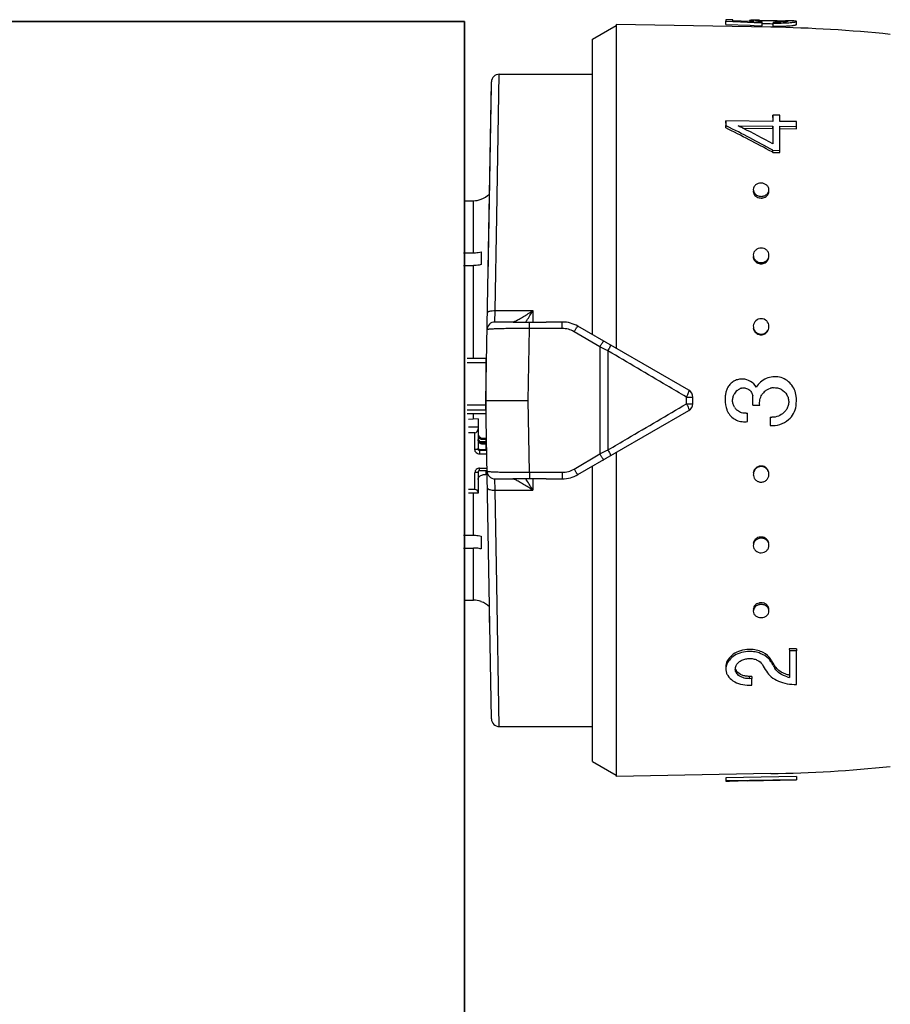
# Model space of a CAD drawing. Header units: millimetres. Extents: x 14365 to 105143, y -126377 to -22383.
# Tile 184 of 191: x 81415 to 81471, y -122819 to -122757. Entities that reach past the tile are written whole.
import ezdxf

# ---------------------------------------------------------------- set-up
doc = ezdxf.new("R2010")
doc.units = ezdxf.units.MM
doc.layers.add('UT_ZAŘÍZENÍ - OT', color=3, linetype='Continuous', lineweight=35)

msp = doc.modelspace()

# ---------------------------------------------------------------- linework, layer by layer
at = {"color": 0, "linetype": 'Continuous'}
for p, q in [((81451.637, -122757.759), (81453.137, -122756.893)), ((81453.137, -122756.819), (81453.137, -122777.464)), ((81463.006, -122756.991), (81453.137, -122756.819)), ((81460.138, -122756.817), (81460.141, -122756.618)), ((81460.138, -122756.817), (81461.687, -122756.871)), ((81460.141, -122756.513), (81460.141, -122756.618)), ((81460.591, -122756.521), (81460.141, -122756.513)), ((81460.141, -122756.618), (81460.59, -122756.634)), ((81460.59, -122756.634), (81460.658, -122756.636)), ((81460.591, -122756.59), (81460.591, -122756.521)), ((81461.651, -122756.623), (81460.591, -122756.59)), ((81460.658, -122756.636), (81461.949, -122756.682)), ((81461.641, -122756.569), (81461.64, -122756.623)), ((81461.954, -122756.633), (81461.651, -122756.623)), ((81461.687, -122756.871), (81461.945, -122756.88)), ((81461.804, -122756.628), (81461.804, -122756.613)), ((81461.945, -122756.88), (81462.462, -122756.899)), ((81461.949, -122756.682), (81462.035, -122756.685)), ((81462.035, -122756.685), (81462.465, -122756.7)), ((81462.241, -122756.628), (81462.242, -122756.564)), ((81462.462, -122756.899), (81462.465, -122756.7)), ((81462.463, -122756.761), (81462.495, -122756.761)), ((81462.465, -122756.7), (81462.465, -122756.648)), ((81463.074, -122756.767), (81463.149, -122756.768)), ((81463.075, -122756.567), (81463.197, -122756.569)), ((81463.148, -122756.928), (81463.151, -122756.73)), ((81463.151, -122756.667), (81463.151, -122756.73)), ((81463.989, -122756.581), (81463.978, -122756.58)), ((81463.988, -122756.64), (81463.989, -122756.594)), ((81464.004, -122756.581), (81463.989, -122756.581)), ((81464.637, -122756.827), (81464.641, -122756.627)), ((81451.637, -122776.597), (81451.637, -122757.759)), ((81445.537, -122769.057), (81445.692, -122759.993)), ((81445.692, -122759.993), (81451.637, -122759.993)), ((81444.837, -122780.793), (81445.192, -122760.484)), ((81444.976, -122772.859), (81445.187, -122760.733)), ((81460.138, -122763.106), (81460.141, -122762.959)), ((81460.141, -122762.959), (81460.141, -122763.27)), ((81463.141, -122762.997), (81460.141, -122762.959)), ((81463.138, -122762.742), (81463.141, -122762.592)), ((81463.141, -122762.592), (81463.141, -122762.997)), ((81463.591, -122762.598), (81463.141, -122762.592)), ((81463.591, -122763.003), (81463.591, -122762.598)), ((81464.641, -122763.016), (81463.591, -122763.003)), ((81464.641, -122763.327), (81464.641, -122763.016)), ((81460.138, -122763.415), (81460.141, -122763.27)), ((81460.141, -122763.27), (81460.197, -122763.298)), ((81460.927, -122763.281), (81463.141, -122763.309)), ((81460.982, -122763.308), (81460.927, -122763.281)), ((81461.22, -122763.429), (81463.138, -122763.453)), ((81463.138, -122763.453), (81463.141, -122763.309)), ((81463.138, -122763.453), (81463.138, -122764.31)), ((81463.141, -122763.309), (81463.141, -122764.428)), ((81463.587, -122763.459), (81464.637, -122763.472)), ((81463.591, -122764.846), (81463.591, -122763.314)), ((81463.591, -122763.314), (81464.641, -122763.327)), ((81464.637, -122763.472), (81464.641, -122763.327)), ((81463.085, -122764.944), (81463.138, -122764.973)), ((81463.138, -122764.973), (81463.141, -122764.841)), ((81463.138, -122764.973), (81463.587, -122764.978)), ((81463.141, -122764.841), (81463.591, -122764.846)), ((81463.587, -122764.978), (81463.591, -122764.846)), ((81443.467, -122768.056), (81444.037, -122768.056)), ((81444.037, -122771.38), (81444.037, -122768.056)), ((81444.537, -122767.957), (81444.537, -122767.97)), ((81445.435, -122775.068), (81445.537, -122769.057)), ((81444.537, -122771.319), (81444.537, -122772.132)), ((81443.419, -122771.38), (81444.037, -122771.38)), ((81443.412, -122772.193), (81444.037, -122772.193)), ((81444.037, -122778.118), (81444.037, -122772.193)), ((81445.416, -122775.793), (81445.435, -122775.068)), ((81445.435, -122775.068), (81447.837, -122775.068)), ((81447.837, -122775.068), (81447.837, -122775.801)), ((81446.574, -122775.793), (81445.416, -122775.793)), ((81447.538, -122780.793), (81447.61, -122776.207)), ((81447.61, -122776.207), (81447.61, -122775.8)), ((81449.707, -122776.207), (81447.61, -122776.207)), ((81449.707, -122775.793), (81448.68, -122775.793)), ((81449.707, -122776.207), (81449.707, -122775.793)), ((81457.787, -122780.148), (81450.707, -122776.06)), ((81452.104, -122777.381), (81450.457, -122776.412)), ((81452.104, -122777.381), (81452.104, -122784.204)), ((81444.837, -122778.118), (81443.637, -122778.118)), ((81444.837, -122778.118), (81444.837, -122781.64)), ((81452.624, -122777.637), (81452.624, -122783.948)), ((81444.837, -122778.402), (81443.637, -122778.402)), ((81457.624, -122781.008), (81457.624, -122780.577)), ((81458.037, -122781.004), (81458.037, -122780.581)), ((81444.837, -122781.098), (81443.637, -122781.098)), ((81445.192, -122801.101), (81444.837, -122780.793)), ((81444.837, -122780.793), (81447.538, -122780.793)), ((81447.61, -122785.378), (81447.538, -122780.793)), ((81461.851, -122781.096), (81462.301, -122781.096)), ((81444.837, -122781.414), (81443.637, -122781.414)), ((81444.837, -122781.64), (81443.637, -122781.64)), ((81444.337, -122781.967), (81443.737, -122782)), ((81444.037, -122781.984), (81444.037, -122781.64)), ((81444.337, -122781.967), (81444.337, -122783.89)), ((81450.707, -122785.525), (81457.787, -122781.437)), ((81461.531, -122782.137), (81461.531, -122781.602)), ((81462.961, -122781.864), (81462.961, -122782.398)), ((81444.337, -122782.498), (81443.737, -122782.498)), ((81444.137, -122782.851), (81443.737, -122782.851)), ((81444.137, -122783.929), (81444.137, -122782.851)), ((81444.637, -122783.197), (81444.637, -122783.294)), ((81444.637, -122783.197), (81444.837, -122783.197)), ((81444.837, -122783.197), (81444.837, -122783.441)), ((81444.883, -122783.408), (81444.877, -122783.085)), ((81444.884, -122783.441), (81444.474, -122783.441)), ((81444.837, -122783.294), (81444.637, -122783.294)), ((81444.637, -122783.489), (81444.637, -122783.587)), ((81444.637, -122783.489), (81444.837, -122783.489)), ((81444.837, -122783.587), (81444.637, -122783.587)), ((81444.836, -122783.41), (81444.883, -122783.408)), ((81444.837, -122783.489), (81444.837, -122783.93)), ((81444.837, -122783.636), (81444.887, -122783.636)), ((81444.837, -122783.832), (81444.89, -122783.832)), ((81444.437, -122783.93), (81444.437, -122784.224)), ((81444.437, -122783.93), (81444.837, -122783.93)), ((81444.893, -122783.989), (81444.437, -122783.989)), ((81444.897, -122784.224), (81444.437, -122784.224)), ((81450.457, -122785.173), (81452.104, -122784.204)), ((81453.137, -122784.122), (81453.137, -122804.766)), ((81444.437, -122785.267), (81444.437, -122785.106)), ((81444.437, -122785.106), (81444.913, -122785.106)), ((81451.637, -122803.827), (81451.637, -122784.988)), ((81444.137, -122786.48), (81444.137, -122785.401)), ((81444.337, -122785.362), (81444.337, -122786.715)), ((81444.437, -122785.267), (81444.915, -122785.267)), ((81444.837, -122785.548), (81444.637, -122785.548)), ((81444.837, -122785.267), (81444.837, -122785.548)), ((81445.416, -122785.793), (81446.574, -122785.793)), ((81445.435, -122786.517), (81445.416, -122785.793)), ((81447.61, -122785.378), (81449.707, -122785.378)), ((81447.61, -122785.378), (81447.61, -122785.785)), ((81447.837, -122785.784), (81447.837, -122786.517)), ((81448.68, -122785.793), (81449.707, -122785.793)), ((81449.707, -122785.378), (81449.707, -122785.793)), ((81444.137, -122786.48), (81443.737, -122786.48)), ((81444.337, -122786.715), (81443.737, -122786.715)), ((81444.037, -122789.392), (81444.037, -122786.715)), ((81445.435, -122786.517), (81447.837, -122786.517)), ((81445.537, -122792.528), (81445.435, -122786.517)), ((81443.412, -122789.392), (81444.037, -122789.392)), ((81444.537, -122789.453), (81444.537, -122790.266)), ((81443.419, -122790.206), (81444.037, -122790.206)), ((81444.037, -122793.53), (81444.037, -122790.206)), ((81445.692, -122801.593), (81445.537, -122792.528)), ((81443.467, -122793.53), (81444.037, -122793.53)), ((81444.537, -122793.615), (81444.537, -122793.628)), ((81445.092, -122795.407), (81445.077, -122794.546)), ((81464.637, -122796.633), (81464.187, -122796.638)), ((81464.187, -122796.638), (81464.191, -122796.77)), ((81464.641, -122796.765), (81464.191, -122796.77)), ((81464.191, -122796.77), (81464.191, -122798.458)), ((81464.637, -122796.633), (81464.641, -122796.765)), ((81464.641, -122798.907), (81464.641, -122796.765)), ((81463.015, -122797.322), (81463.019, -122797.46)), ((81463.044, -122797.37), (81463.015, -122797.322)), ((81463.161, -122797.698), (81463.132, -122797.651)), ((81463.27, -122797.745), (81463.274, -122797.886)), ((81461.788, -122798.39), (81461.638, -122798.392)), ((81461.638, -122798.392), (81461.641, -122798.538)), ((81461.791, -122798.536), (81461.641, -122798.538)), ((81461.641, -122798.946), (81461.791, -122798.944)), ((81461.788, -122798.39), (81461.791, -122798.536)), ((81461.791, -122798.944), (81461.791, -122798.536)), ((81445.692, -122801.593), (81451.637, -122801.593)), ((81451.637, -122803.827), (81453.137, -122804.693)), ((81463.006, -122804.594), (81453.137, -122804.766)), ((81464.637, -122804.778), (81460.138, -122804.857)), ((81460.138, -122804.857), (81460.141, -122805.057)), ((81460.138, -122804.867), (81460.141, -122805.067)), ((81464.641, -122804.978), (81460.141, -122805.057)), ((81460.141, -122805.057), (81460.141, -122805.067)), ((81461.491, -122805.048), (81460.928, -122805.058)), ((81461.491, -122805.045), (81464.641, -122804.99)), ((81461.491, -122805.048), (81461.491, -122805.045)), ((81464.637, -122804.778), (81464.641, -122804.978)), ((81464.641, -122804.99), (81464.641, -122804.978))]:
    msp.add_line(p, q, dxfattribs=at)
for centre, radius, start, end in [((81461.917, -122769.773), 13.227, 89.44109, 89.86889), ((81461.817, -122779.569), 23.023, 89.16114, 89.43014), ((81461.532, -122798.67), 42.126, 88.99668, 89.15368), ((81462.392, -122761.842), 5.28, 90.80201, 91.62553), ((81462.828, -122751.281), 5.379, 264.4209, 265.22986), ((81462.914, -122750.24), 6.424, 265.23782, 265.99348), ((81463.325, -122746.638), 10.03, 269.00618, 269.62329), ((81463.368, -122744.187), 12.544, 269.00858, 269.7243), ((81463.448, -122747.03), 9.899, 272.58441, 273.34327), ((81463.45, -122746.897), 9.833, 272.60404, 273.36824), ((81463.788, -122759.145), 2.559, 85.77165, 86.54128), ((81463.845, -122758.377), 1.789, 85.3674, 85.74663), ((81463.373, -122792.315), 35.74, 88.78449, 88.98762), ((81463.522, -122748.3), 8.626, 273.34927, 274.14414), ((81463.522, -122748.151), 8.577, 273.37423, 274.17442), ((81461.435, -122846.977), 90, 84.13647, 89), ((81445.692, -122760.493), 0.5, 89.99995, 178.99727), ((81413.117, -122857.61), 105.279, 61.6647, 63.47201), ((81412.852, -122857.232), 105.191, 61.44046, 63.25103), ((81416.22, -122852.208), 99.533, 63.12099, 63.27442), ((81413.308, -122857.896), 105.923, 61.93543, 63.10673), ((81462.218, -122767.463), 0.33, 178.19656, 179.9988), ((81462.548, -122767.472), 0.34, 350.77007, 358.16143), ((81444.035, -122766.546), 1.509, 270.07058, 289.41996), ((81444.037, -122766.543), 1.5, 289.47122, 313.35083), ((81462.394, -122767.306), 0.582, 256.38385, 269.38767), ((81462.397, -122767.203), 0.577, 256.34526, 269.38585), ((81462.393, -122767.316), 0.572, 269.48444, 276.21503), ((81462.396, -122767.213), 0.567, 269.48461, 276.23097), ((81462.392, -122767.305), 0.583, 276.20438, 282.56154), ((81462.395, -122767.202), 0.578, 276.22081, 282.59954), ((81462.305, -122771.612), 0.417, 180.04404, 188.31485), ((81462.476, -122771.543), 0.415, 357.37319, 359.99637), ((81462.391, -122771.562), 0.519, 269.66461, 277.08605), ((81462.394, -122771.494), 0.515, 269.66483, 277.10359), ((81462.389, -122771.548), 0.533, 277.07982, 284.05154), ((81462.392, -122771.479), 0.529, 277.09797, 284.09301), ((81427.054, -122762.546), 24.264, 327.18528, 328.93017), ((81431.011, -122765.09), 19.559, 326.80865, 327.16862), ((81445.416, -122776.293), 0.5, 90.00005, 179.0027), ((81449.707, -122777.793), 2, 60, 90), ((81449.706, -122777.686), 1.479, 59.48742, 89.9707), ((81462.42, -122776.078), 0.471, 354.81541, 359.98513), ((81462.389, -122776.115), 0.492, 269.85712, 277.68641), ((81462.392, -122776.084), 0.488, 269.85737, 277.70488), ((81462.387, -122776.098), 0.509, 277.6834, 285.011), ((81462.39, -122776.067), 0.505, 277.70254, 285.05443), ((81344.542, -122996.754), 244.324, 63.74449, 63.88063), ((81444.937, -122778.948), 0.0994, 180.01969, 226.40783), ((81444.937, -122778.937), 0.301, 250.55744, 255.99011), ((81461.18, -122780.484), 1.054, 158.33184, 164.78857), ((81461.197, -122780.491), 1.073, 152.15714, 158.3337), ((81461.202, -122780.494), 1.078, 145.97035, 152.15939), ((81461.28, -122780.564), 0.569, 108.74479, 116.15952), ((81461.282, -122780.57), 0.576, 101.60275, 108.74682), ((81463.255, -122780.904), 0.927, 100.78373, 106.92072), ((81463.245, -122780.856), 0.878, 93.89514, 100.73786), ((81444.937, -122780.565), 0.3, 107.64647, 109.44599), ((81457.537, -122780.581), 0.5, 0, 60), ((81462.092, -122780.732), 1.999, 164.80798, 168.16539), ((81461.398, -122780.794), 0.828, 140.87074, 150.30871), ((81461.405, -122780.799), 0.836, 130.17155, 140.86954), ((81459.555, -122780.793), 2.316, 352.48051, 7.18318), ((81463.264, -122780.946), 0.97, 138.95573, 147.53873), ((81463.258, -122780.942), 0.963, 129.98808, 138.92429), ((81461.979, -122780.792), 2.661, 352.61699, 5.79637), ((81457.537, -122781.004), 0.5, 300, 0), ((81461.3, -122780.955), 1.181, 194.6023, 200.52709), ((81461.346, -122780.938), 1.23, 200.54074, 209.44738), ((81461.409, -122780.784), 0.841, 211.88911, 219.07605), ((81461.402, -122780.791), 0.831, 219.0533, 232.02888), ((81463.25, -122780.899), 0.893, 319.04698, 325.88598), ((81461.36, -122780.93), 1.247, 209.4292, 211.63674), ((81461.389, -122780.829), 0.785, 273.22437, 280.43844), ((81463.079, -122780.767), 1.104, 263.8642, 270.12595), ((81463.079, -122780.759), 1.644, 265.8993, 310.20577), ((81463.08, -122780.75), 1.119, 312.77559, 319.01429), ((81444.628, -122783), 0.29, 180.04441, 214.05404), ((81344.542, -122564.831), 244.324, 296.11937, 296.25551), ((81462.392, -122785.488), 0.51, 98.02694, 105.33939), ((81462.395, -122785.519), 0.507, 98.04608, 105.38273), ((81462.389, -122785.471), 0.493, 90.20682, 98.03026), ((81462.393, -122785.501), 0.489, 90.20709, 98.04874), ((81444.425, -122785.362), 0.0882, 171.33922, 179.96309), ((81445.416, -122785.293), 0.5, 181, 270), ((81430.669, -122796.717), 19.968, 32.83509, 33.1877), ((81449.706, -122783.899), 1.479, 270.02931, 300.51257), ((81449.707, -122783.793), 2, 270, 300), ((81462.372, -122785.51), 0.481, 185.08469, 187.79003), ((81427.133, -122798.991), 24.171, 31.0665, 32.81806), ((81462.393, -122790.041), 0.537, 97.79544, 104.73665), ((81462.391, -122790.024), 0.52, 90.39229, 97.80224), ((81462.397, -122790.109), 0.533, 97.81357, 104.77792), ((81462.395, -122790.092), 0.516, 90.39253, 97.81976), ((81444.035, -122795.039), 1.509, 70.58004, 89.92942), ((81444.037, -122795.043), 1.5, 46.64917, 70.52878), ((81462.395, -122794.285), 0.588, 97.26681, 103.58577), ((81462.398, -122794.388), 0.584, 97.28322, 103.6235), ((81462.393, -122794.271), 0.574, 90.56165, 97.27806), ((81462.397, -122794.374), 0.569, 90.56184, 97.29397), ((81462.393, -122794.26), 0.563, 89.57233, 90.53635), ((81462.396, -122794.379), 0.574, 77.3795, 90.47236), ((81462.392, -122794.277), 0.579, 77.42334, 89.52385), ((81462.218, -122794.122), 0.33, 180.0012, 181.80344), ((81462.548, -122794.113), 0.34, 1.83857, 9.22993), ((81461.661, -122798.648), 1.981, 90.6662, 95.25488), ((81461.66, -122798.616), 1.949, 86.31776, 90.65223), ((81500.945, -122774.678), 44.808, 210.82705, 211.4577), ((81462.056, -122798.047), 1.129, 37.30427, 43.3274), ((81462.151, -122797.975), 1.009, 30.66525, 37.31087), ((81503.414, -122773.574), 46.929, 210.59685, 210.86768), ((81502.565, -122773.741), 46.046, 210.8741, 211.14789), ((81501.213, -122774.558), 44.466, 211.14786, 211.42912), ((81501.691, -122774.605), 44.921, 210.9365, 211.21663), ((81461.2, -122797.917), 0.458, 173.03308, 181.39547), ((81464.061, -122797.261), 0.927, 211.49104, 218.28511), ((81464.14, -122797.199), 1.027, 218.28539, 224.50117), ((81464.576, -122796.589), 1.908, 254.23814, 258.37107), ((81445.692, -122801.093), 0.5, 181, 270), ((81461.435, -122714.608), 90, 271, 275.86353)]:
    msp.add_arc(centre, radius, start, end, dxfattribs=at)
for centre, major_axis, ratio, start_param, end_param in [((81444.137, -122782.615), (0, -0.235), 0.85043, 0, 1.570796), ((81444.137, -122786.637), (-0.2, 0), 0.785695, 3.141593, 4.712389)]:
    msp.add_ellipse(centre, major_axis=major_axis, ratio=ratio, start_param=start_param, end_param=end_param, dxfattribs=at)
for points, knots in [([(81461.691, -122756.555), (81461.679, -122756.556), (81461.662, -122756.559), (81461.646, -122756.563), (81461.641, -122756.568), (81461.641, -122756.569)], [0, 0, 0, 0, 0.708486, 0.898996, 1, 1, 1, 1]), ([(81461.641, -122756.569), (81461.641, -122756.574), (81461.66, -122756.582), (81461.688, -122756.591), (81461.741, -122756.602), (81461.781, -122756.609), (81461.804, -122756.613)], [0, 0, 0, 0, 0.080473, 0.272652, 0.58028, 1, 1, 1, 1]), ([(81461.791, -122756.548), (81461.78, -122756.549), (81461.747, -122756.55), (81461.714, -122756.553), (81461.691, -122756.555)], [0, 0, 0, 0, 0.312325, 1, 1, 1, 1]), ([(81461.947, -122756.547), (81461.932, -122756.547), (81461.88, -122756.547), (81461.828, -122756.547), (81461.791, -122756.548)], [0, 0, 0, 0, 0.28218, 1, 1, 1, 1]), ([(81461.804, -122756.613), (81461.815, -122756.615), (81461.865, -122756.622), (81461.915, -122756.628), (81461.954, -122756.633)], [0, 0, 0, 0, 0.219199, 1, 1, 1, 1]), ([(81462.039, -122756.585), (81462.039, -122756.583), (81462.049, -122756.578), (81462.057, -122756.576), (81462.063, -122756.575)], [0, 0, 0, 0, 0.306489, 1, 1, 1, 1]), ([(81462.305, -122756.634), (81462.267, -122756.631), (81462.202, -122756.623), (81462.126, -122756.612), (81462.081, -122756.603), (81462.059, -122756.597), (81462.046, -122756.593), (81462.039, -122756.588), (81462.039, -122756.585)], [0, 0, 0, 0, 0.416564, 0.727805, 0.840468, 0.923103, 0.975235, 1, 1, 1, 1]), ([(81462.063, -122756.575), (81462.067, -122756.574), (81462.09, -122756.571), (81462.113, -122756.569), (81462.131, -122756.568)], [0, 0, 0, 0, 0.191517, 1, 1, 1, 1]), ([(81462.131, -122756.568), (81462.139, -122756.567), (81462.176, -122756.565), (81462.213, -122756.564), (81462.242, -122756.564)], [0, 0, 0, 0, 0.216654, 1, 1, 1, 1]), ([(81462.318, -122756.562), (81462.332, -122756.562), (81462.391, -122756.561), (81462.451, -122756.561), (81462.497, -122756.561)], [0, 0, 0, 0, 0.229978, 1, 1, 1, 1]), ([(81462.495, -122756.761), (81462.539, -122756.761), (81462.732, -122756.762), (81462.925, -122756.765), (81463.074, -122756.767)], [0, 0, 0, 0, 0.228577, 1, 1, 1, 1]), ([(81462.497, -122756.561), (81462.541, -122756.561), (81462.734, -122756.562), (81462.926, -122756.565), (81463.075, -122756.567)], [0, 0, 0, 0, 0.228486, 1, 1, 1, 1]), ([(81463.197, -122756.569), (81463.337, -122756.572), (81463.585, -122756.577), (81463.834, -122756.584), (81463.943, -122756.591)], [0, 0, 0, 0, 0.5608, 1, 1, 1, 1]), ([(81463.9, -122756.649), (81463.856, -122756.652), (81463.643, -122756.666), (81463.429, -122756.669), (81463.259, -122756.668)], [0, 0, 0, 0, 0.202928, 1, 1, 1, 1]), ([(81463.308, -122756.731), (81463.359, -122756.731), (81463.555, -122756.731), (81463.751, -122756.726), (81463.896, -122756.72)], [0, 0, 0, 0, 0.261385, 1, 1, 1, 1]), ([(81464.099, -122756.615), (81464.098, -122756.617), (81464.093, -122756.621), (81464.077, -122756.627), (81464.039, -122756.634), (81463.977, -122756.642), (81463.928, -122756.647), (81463.9, -122756.649)], [0, 0, 0, 0, 0.026104, 0.078509, 0.271488, 0.580502, 1, 1, 1, 1]), ([(81463.989, -122756.594), (81464.004, -122756.595), (81464.03, -122756.598), (81464.064, -122756.602), (81464.084, -122756.607), (81464.096, -122756.61), (81464.098, -122756.613)], [0, 0, 0, 0, 0.402142, 0.703286, 0.901798, 1, 1, 1, 1]), ([(81464.098, -122756.613), (81464.098, -122756.614), (81464.098, -122756.614), (81464.099, -122756.615), (81464.099, -122756.615)], [0, 0, 0, 0, 0.519614, 1, 1, 1, 1]), ([(81464.561, -122756.602), (81464.505, -122756.595), (81464.361, -122756.589), (81464.218, -122756.585), (81464.131, -122756.583)], [0, 0, 0, 0, 0.393124, 1, 1, 1, 1]), ([(81464.145, -122756.904), (81464.214, -122756.899), (81464.312, -122756.891), (81464.433, -122756.876), (81464.504, -122756.866), (81464.559, -122756.857), (81464.601, -122756.847), (81464.624, -122756.84), (81464.637, -122756.831), (81464.637, -122756.827)], [0, 0, 0, 0, 0.416026, 0.586157, 0.728535, 0.841423, 0.923955, 0.976034, 1, 1, 1, 1]), ([(81464.147, -122756.705), (81464.216, -122756.7), (81464.315, -122756.692), (81464.436, -122756.677), (81464.507, -122756.667), (81464.562, -122756.658), (81464.604, -122756.647), (81464.627, -122756.64), (81464.641, -122756.632), (81464.641, -122756.627)], [0, 0, 0, 0, 0.415889, 0.585993, 0.728367, 0.841268, 0.923827, 0.975949, 1, 1, 1, 1]), ([(81464.621, -122756.614), (81464.617, -122756.613), (81464.597, -122756.607), (81464.577, -122756.604), (81464.561, -122756.602)], [0, 0, 0, 0, 0.194984, 1, 1, 1, 1]), ([(81464.641, -122756.627), (81464.641, -122756.625), (81464.634, -122756.618), (81464.626, -122756.616), (81464.621, -122756.614)], [0, 0, 0, 0, 0.34526, 1, 1, 1, 1]), ([(81463.148, -122756.928), (81463.213, -122756.929), (81463.462, -122756.932), (81463.711, -122756.927), (81463.895, -122756.919)], [0, 0, 0, 0, 0.261104, 1, 1, 1, 1]), ([(81462.391, -122766.94), (81462.328, -122766.939), (81462.202, -122766.958), (81462.038, -122767.042), (81461.924, -122767.177), (81461.893, -122767.288), (81461.891, -122767.342)], [0, 0, 0, 0, 0.270385, 0.528616, 0.769944, 1, 1, 1, 1]), ([(81462.891, -122767.373), (81462.893, -122767.317), (81462.866, -122767.2), (81462.754, -122767.056), (81462.586, -122766.964), (81462.457, -122766.94), (81462.391, -122766.94)], [0, 0, 0, 0, 0.229393, 0.470966, 0.729703, 1, 1, 1, 1]), ([(81461.888, -122767.463), (81461.888, -122767.555), (81461.973, -122767.752), (81462.157, -122767.847), (81462.257, -122767.871)], [0, 0, 0, 0, 0.47302, 1, 1, 1, 1]), ([(81461.891, -122767.342), (81461.89, -122767.39), (81461.908, -122767.489), (81461.962, -122767.573), (81461.995, -122767.611)], [0, 0, 0, 0, 0.488775, 1, 1, 1, 1]), ([(81462.518, -122767.874), (81462.608, -122767.854), (81462.776, -122767.775), (81462.87, -122767.609), (81462.883, -122767.527)], [0, 0, 0, 0, 0.524629, 1, 1, 1, 1]), ([(81462.787, -122767.618), (81462.818, -122767.584), (81462.868, -122767.507), (81462.889, -122767.417), (81462.891, -122767.373)], [0, 0, 0, 0, 0.509651, 1, 1, 1, 1]), ([(81461.995, -122767.611), (81462.012, -122767.629), (81462.087, -122767.701), (81462.185, -122767.746), (81462.261, -122767.764)], [0, 0, 0, 0, 0.24218, 1, 1, 1, 1]), ([(81462.521, -122767.766), (81462.547, -122767.761), (81462.645, -122767.732), (81462.736, -122767.674), (81462.787, -122767.618)], [0, 0, 0, 0, 0.260211, 1, 1, 1, 1]), ([(81444.037, -122771.38), (81444.08, -122771.38), (81444.248, -122771.374), (81444.415, -122771.349), (81444.537, -122771.319)], [0, 0, 0, 0, 0.252472, 1, 1, 1, 1]), ([(81462.391, -122771.075), (81462.268, -122771.074), (81462.075, -122771.142), (81461.926, -122771.339), (81461.894, -122771.458), (81461.892, -122771.517)], [0, 0, 0, 0, 0.507384, 0.755665, 1, 1, 1, 1]), ([(81462.891, -122771.543), (81462.891, -122771.482), (81462.863, -122771.358), (81462.752, -122771.202), (81462.585, -122771.101), (81462.456, -122771.075), (81462.391, -122771.075)], [0, 0, 0, 0, 0.241806, 0.488407, 0.741812, 1, 1, 1, 1]), ([(81461.892, -122771.517), (81461.889, -122771.568), (81461.899, -122771.637), (81461.923, -122771.7), (81461.93, -122771.716)], [0, 0, 0, 0, 0.747031, 1, 1, 1, 1]), ([(81461.892, -122771.673), (81461.905, -122771.763), (81461.993, -122771.943), (81462.165, -122772.039), (81462.257, -122772.063)], [0, 0, 0, 0, 0.489899, 1, 1, 1, 1]), ([(81461.93, -122771.716), (81461.959, -122771.782), (81462.052, -122771.904), (81462.189, -122771.972), (81462.261, -122771.991)], [0, 0, 0, 0, 0.492845, 1, 1, 1, 1]), ([(81462.518, -122772.065), (81462.61, -122772.042), (81462.783, -122771.948), (81462.87, -122771.769), (81462.883, -122771.679)], [0, 0, 0, 0, 0.510101, 1, 1, 1, 1]), ([(81462.521, -122771.993), (81462.583, -122771.977), (81462.702, -122771.924), (81462.791, -122771.829), (81462.824, -122771.776)], [0, 0, 0, 0, 0.506643, 1, 1, 1, 1]), ([(81462.824, -122771.776), (81462.834, -122771.76), (81462.869, -122771.694), (81462.888, -122771.618), (81462.891, -122771.562)], [0, 0, 0, 0, 0.253103, 1, 1, 1, 1]), ([(81444.537, -122772.132), (81444.497, -122772.142), (81444.333, -122772.178), (81444.164, -122772.193), (81444.037, -122772.193)], [0, 0, 0, 0, 0.247091, 1, 1, 1, 1]), ([(81444.935, -122775.197), (81444.935, -122775.187), (81444.944, -122775.165), (81444.977, -122775.141), (81445.024, -122775.119), (81445.114, -122775.091), (81445.253, -122775.071), (81445.371, -122775.067), (81445.435, -122775.068)], [0, 0, 0, 0, 0.054454, 0.124226, 0.220024, 0.341181, 0.645763, 1, 1, 1, 1]), ([(81446.717, -122775.729), (81446.8, -122775.689), (81446.977, -122775.595), (81447.353, -122775.379), (81447.642, -122775.197), (81447.837, -122775.068)], [0, 0, 0, 0, 0.213248, 0.460801, 1, 1, 1, 1]), ([(81446.638, -122775.764), (81446.644, -122775.762), (81446.671, -122775.75), (81446.697, -122775.738), (81446.717, -122775.729)], [0, 0, 0, 0, 0.229765, 1, 1, 1, 1]), ([(81462.391, -122775.582), (81462.27, -122775.581), (81462.02, -122775.673), (81461.904, -122775.913), (81461.893, -122776.033)], [0, 0, 0, 0, 0.501804, 1, 1, 1, 1]), ([(81462.891, -122776.078), (81462.891, -122775.951), (81462.783, -122775.687), (81462.519, -122775.582), (81462.391, -122775.582)], [0, 0, 0, 0, 0.49811, 1, 1, 1, 1]), ([(81447.61, -122776.207), (81447.434, -122776.207), (81447.089, -122776.207), (81446.588, -122776.21), (81446.127, -122776.215), (81445.777, -122776.223), (81445.53, -122776.23), (81445.373, -122776.236), (81445.239, -122776.243), (81445.127, -122776.25), (81445.039, -122776.257), (81444.976, -122776.264), (81444.938, -122776.272), (81444.921, -122776.278), (81444.916, -122776.282), (81444.916, -122776.284)], [0, 0, 0, 0, 0.195605, 0.383531, 0.55643, 0.707585, 0.773165, 0.831259, 0.881323, 0.92293, 0.955723, 0.979458, 0.994025, 0.997954, 1, 1, 1, 1]), ([(81446.548, -122775.793), (81446.556, -122775.793), (81446.576, -122775.788), (81446.595, -122775.781), (81446.607, -122775.777)], [0, 0, 0, 0, 0.393757, 1, 1, 1, 1]), ([(81446.574, -122775.793), (81446.653, -122775.793), (81446.999, -122775.794), (81447.344, -122775.797), (81447.61, -122775.8)], [0, 0, 0, 0, 0.230893, 1, 1, 1, 1]), ([(81446.607, -122775.777), (81446.609, -122775.776), (81446.62, -122775.772), (81446.63, -122775.767), (81446.638, -122775.764)], [0, 0, 0, 0, 0.235586, 1, 1, 1, 1]), ([(81447.61, -122775.8), (81447.789, -122775.802), (81448.146, -122775.801), (81448.503, -122775.793), (81448.68, -122775.793)], [0, 0, 0, 0, 0.502804, 1, 1, 1, 1]), ([(81450.457, -122776.412), (81450.478, -122776.392), (81450.509, -122776.344), (81450.543, -122776.27), (81450.582, -122776.207), (81450.621, -122776.156), (81450.651, -122776.115), (81450.676, -122776.083), (81450.691, -122776.067), (81450.704, -122776.059), (81450.707, -122776.06)], [0, 0, 0, 0, 0.198142, 0.388892, 0.560134, 0.707991, 0.828678, 0.918542, 0.975091, 1, 1, 1, 1]), ([(81461.892, -122776.177), (81461.905, -122776.271), (81461.989, -122776.458), (81462.164, -122776.564), (81462.257, -122776.589)], [0, 0, 0, 0, 0.498032, 1, 1, 1, 1]), ([(81461.909, -122776.203), (81461.932, -122776.286), (81462.021, -122776.443), (81462.178, -122776.532), (81462.261, -122776.554)], [0, 0, 0, 0, 0.49918, 1, 1, 1, 1]), ([(81462.518, -122776.59), (81462.601, -122776.568), (81462.758, -122776.481), (81462.847, -122776.325), (81462.87, -122776.244)], [0, 0, 0, 0, 0.50198, 1, 1, 1, 1]), ([(81462.521, -122776.555), (81462.594, -122776.536), (81462.733, -122776.464), (81462.823, -122776.336), (81462.852, -122776.267)], [0, 0, 0, 0, 0.50114, 1, 1, 1, 1]), ([(81452.104, -122777.381), (81452.133, -122777.331), (81452.176, -122777.259), (81452.233, -122777.169), (81452.269, -122777.114), (81452.3, -122777.07), (81452.324, -122777.038), (81452.34, -122777.019), (81452.349, -122777.012), (81452.353, -122777.01), (81452.354, -122777.011)], [0, 0, 0, 0, 0.387648, 0.559336, 0.708365, 0.829964, 0.920373, 0.976704, 0.992026, 1, 1, 1, 1]), ([(81452.624, -122777.637), (81452.65, -122777.59), (81452.687, -122777.522), (81452.73, -122777.434), (81452.755, -122777.38), (81452.774, -122777.335), (81452.786, -122777.299), (81452.792, -122777.278), (81452.791, -122777.264), (81452.788, -122777.262)], [0, 0, 0, 0, 0.389691, 0.560136, 0.707341, 0.827183, 0.916538, 0.973346, 1, 1, 1, 1]), ([(81457.624, -122780.577), (81457.209, -122780.333), (81455.542, -122779.352), (81453.876, -122778.372), (81452.624, -122777.637)], [0, 0, 0, 0, 0.249365, 1, 1, 1, 1]), ([(81462.081, -122779.954), (81461.993, -122779.803), (81461.737, -122779.539), (81461.299, -122779.41), (81460.947, -122779.442), (81460.696, -122779.533), (81460.475, -122779.682), (81460.358, -122779.817), (81460.308, -122779.89)], [0, 0, 0, 0, 0.249691, 0.498274, 0.623384, 0.748679, 0.874168, 1, 1, 1, 1]), ([(81464.627, -122780.524), (81464.613, -122780.381), (81464.538, -122780.1), (81464.231, -122779.612), (81463.581, -122779.22), (81462.824, -122779.295), (81462.34, -122779.607), (81462.154, -122779.831), (81462.081, -122779.954)], [0, 0, 0, 0, 0.125806, 0.251598, 0.500158, 0.748611, 0.874302, 1, 1, 1, 1]), ([(81461.166, -122780.006), (81461.243, -122779.99), (81461.405, -122779.991), (81461.627, -122780.09), (81461.79, -122780.27), (81461.843, -122780.424), (81461.853, -122780.503)], [0, 0, 0, 0, 0.248903, 0.498305, 0.748695, 1, 1, 1, 1]), ([(81463.185, -122779.98), (81463.269, -122779.974), (81463.439, -122779.986), (81463.756, -122780.102), (81464.01, -122780.352), (81464.133, -122780.668), (81464.159, -122780.923), (81464.113, -122781.176), (81464.037, -122781.33), (81463.99, -122781.399)], [0, 0, 0, 0, 0.124702, 0.249421, 0.497433, 0.62303, 0.748788, 0.874419, 1, 1, 1, 1]), ([(81457.624, -122780.577), (81457.653, -122780.526), (81457.703, -122780.43), (81457.761, -122780.302), (81457.791, -122780.214), (81457.797, -122780.167), (81457.792, -122780.151), (81457.787, -122780.148)], [0, 0, 0, 0, 0.377895, 0.69297, 0.905251, 0.965919, 1, 1, 1, 1]), ([(81457.624, -122780.577), (81457.652, -122780.577), (81457.707, -122780.577), (81457.785, -122780.578), (81457.855, -122780.578), (81457.916, -122780.578), (81457.96, -122780.579), (81457.989, -122780.579), (81458.006, -122780.58), (81458.019, -122780.58), (81458.029, -122780.58), (81458.033, -122780.581), (81458.037, -122780.581), (81458.037, -122780.581)], [0, 0, 0, 0, 0.203374, 0.394866, 0.56769, 0.716771, 0.837685, 0.88646, 0.926896, 0.958626, 0.981467, 0.99529, 1, 1, 1, 1]), ([(81460.135, -122780.322), (81460.119, -122780.398), (81460.073, -122780.707), (81460.098, -122781.027), (81460.157, -122781.253)], [0, 0, 0, 0, 0.250786, 1, 1, 1, 1]), ([(81460.696, -122781.229), (81460.657, -122781.166), (81460.595, -122781.03), (81460.563, -122780.809), (81460.587, -122780.587), (81460.643, -122780.448), (81460.679, -122780.384)], [0, 0, 0, 0, 0.249892, 0.499949, 0.75024, 1, 1, 1, 1]), ([(81462.301, -122781.096), (81462.285, -122780.981), (81462.294, -122780.744), (81462.383, -122780.523), (81462.445, -122780.426)], [0, 0, 0, 0, 0.500135, 1, 1, 1, 1]), ([(81452.624, -122783.948), (81453.042, -122783.703), (81454.709, -122782.723), (81456.375, -122781.743), (81457.624, -122781.008)], [0, 0, 0, 0, 0.250578, 1, 1, 1, 1]), ([(81457.624, -122781.008), (81457.652, -122781.008), (81457.707, -122781.008), (81457.785, -122781.007), (81457.855, -122781.007), (81457.916, -122781.007), (81457.96, -122781.006), (81457.989, -122781.006), (81458.006, -122781.005), (81458.019, -122781.005), (81458.029, -122781.005), (81458.033, -122781.004), (81458.037, -122781.005), (81458.037, -122781.004)], [0, 0, 0, 0, 0.203374, 0.394866, 0.56769, 0.716771, 0.837685, 0.88646, 0.926896, 0.958626, 0.981467, 0.99529, 1, 1, 1, 1]), ([(81457.624, -122781.008), (81457.653, -122781.059), (81457.703, -122781.155), (81457.761, -122781.283), (81457.791, -122781.371), (81457.797, -122781.418), (81457.792, -122781.434), (81457.787, -122781.437)], [0, 0, 0, 0, 0.377895, 0.69297, 0.905251, 0.965919, 1, 1, 1, 1]), ([(81464.14, -122782.014), (81464.269, -122781.905), (81464.488, -122781.634), (81464.597, -122781.303), (81464.619, -122781.134)], [0, 0, 0, 0, 0.49938, 1, 1, 1, 1]), ([(81460.299, -122781.584), (81460.361, -122781.686), (81460.517, -122781.872), (81460.822, -122782.068), (81461.171, -122782.164), (81461.414, -122782.158), (81461.531, -122782.137)], [0, 0, 0, 0, 0.249964, 0.499879, 0.749906, 1, 1, 1, 1]), ([(81461.433, -122781.613), (81461.337, -122781.619), (81461.142, -122781.595), (81460.967, -122781.505), (81460.891, -122781.446)], [0, 0, 0, 0, 0.50069, 1, 1, 1, 1]), ([(81463.84, -122781.571), (81463.738, -122781.665), (81463.499, -122781.817), (81463.22, -122781.87), (81463.081, -122781.87)], [0, 0, 0, 0, 0.500561, 1, 1, 1, 1]), ([(81444.337, -122782.902), (81444.337, -122782.941), (81444.353, -122783.018), (81444.42, -122783.116), (81444.52, -122783.181), (81444.598, -122783.197), (81444.637, -122783.197)], [0, 0, 0, 0, 0.247784, 0.496832, 0.747734, 1, 1, 1, 1]), ([(81444.337, -122783.195), (81444.337, -122783.233), (81444.353, -122783.311), (81444.42, -122783.409), (81444.52, -122783.474), (81444.598, -122783.489), (81444.637, -122783.489)], [0, 0, 0, 0, 0.247784, 0.496832, 0.747734, 1, 1, 1, 1]), ([(81444.637, -122783.294), (81444.589, -122783.294), (81444.49, -122783.27), (81444.414, -122783.202), (81444.387, -122783.162)], [0, 0, 0, 0, 0.501963, 1, 1, 1, 1]), ([(81444.337, -122783.89), (81444.337, -122783.893), (81444.334, -122783.898), (81444.328, -122783.902), (81444.319, -122783.907), (81444.302, -122783.913), (81444.277, -122783.919), (81444.247, -122783.923), (81444.2, -122783.928), (81444.163, -122783.929), (81444.137, -122783.929)], [0, 0, 0, 0, 0.040706, 0.069574, 0.105554, 0.199505, 0.321626, 0.468167, 0.634164, 1, 1, 1, 1]), ([(81444.637, -122783.587), (81444.598, -122783.587), (81444.52, -122783.572), (81444.42, -122783.506), (81444.353, -122783.408), (81444.337, -122783.331), (81444.337, -122783.293)], [0, 0, 0, 0, 0.252266, 0.503168, 0.752216, 1, 1, 1, 1]), ([(81444.437, -122783.989), (81444.424, -122783.989), (81444.398, -122783.983), (81444.365, -122783.962), (81444.343, -122783.929), (81444.337, -122783.903), (81444.337, -122783.89)], [0, 0, 0, 0, 0.252236, 0.503168, 0.752245, 1, 1, 1, 1]), ([(81444.437, -122783.93), (81444.425, -122783.93), (81444.401, -122783.926), (81444.37, -122783.907), (81444.347, -122783.88), (81444.34, -122783.857), (81444.338, -122783.845)], [0, 0, 0, 0, 0.251925, 0.502849, 0.751924, 1, 1, 1, 1]), ([(81444.437, -122784.224), (81444.398, -122784.224), (81444.32, -122784.209), (81444.22, -122784.143), (81444.153, -122784.045), (81444.137, -122783.968), (81444.137, -122783.929)], [0, 0, 0, 0, 0.252255, 0.503168, 0.752226, 1, 1, 1, 1]), ([(81452.104, -122784.204), (81452.133, -122784.254), (81452.176, -122784.326), (81452.233, -122784.416), (81452.269, -122784.471), (81452.3, -122784.515), (81452.324, -122784.547), (81452.34, -122784.566), (81452.349, -122784.573), (81452.353, -122784.575), (81452.354, -122784.574)], [0, 0, 0, 0, 0.387648, 0.559336, 0.708365, 0.829964, 0.920373, 0.976704, 0.992026, 1, 1, 1, 1]), ([(81452.624, -122783.948), (81452.65, -122783.995), (81452.687, -122784.063), (81452.73, -122784.151), (81452.755, -122784.205), (81452.774, -122784.25), (81452.786, -122784.286), (81452.792, -122784.307), (81452.791, -122784.322), (81452.788, -122784.323)], [0, 0, 0, 0, 0.389693, 0.560138, 0.707342, 0.827185, 0.916539, 0.973347, 1, 1, 1, 1]), ([(81444.437, -122785.106), (81444.398, -122785.106), (81444.32, -122785.122), (81444.22, -122785.187), (81444.153, -122785.285), (81444.137, -122785.362), (81444.137, -122785.401)], [0, 0, 0, 0, 0.252255, 0.503168, 0.752226, 1, 1, 1, 1]), ([(81462.257, -122784.996), (81462.164, -122785.021), (81461.989, -122785.127), (81461.905, -122785.314), (81461.892, -122785.408)], [0, 0, 0, 0, 0.501968, 1, 1, 1, 1]), ([(81462.261, -122785.031), (81462.178, -122785.054), (81462.021, -122785.142), (81461.932, -122785.299), (81461.909, -122785.382)], [0, 0, 0, 0, 0.50082, 1, 1, 1, 1]), ([(81462.87, -122785.341), (81462.847, -122785.26), (81462.758, -122785.104), (81462.601, -122785.017), (81462.518, -122784.995)], [0, 0, 0, 0, 0.49802, 1, 1, 1, 1]), ([(81462.852, -122785.318), (81462.823, -122785.249), (81462.733, -122785.121), (81462.594, -122785.05), (81462.521, -122785.03)], [0, 0, 0, 0, 0.49886, 1, 1, 1, 1]), ([(81444.337, -122785.362), (81444.337, -122785.364), (81444.334, -122785.369), (81444.328, -122785.373), (81444.319, -122785.379), (81444.302, -122785.384), (81444.277, -122785.39), (81444.247, -122785.395), (81444.2, -122785.399), (81444.163, -122785.401), (81444.137, -122785.401)], [0, 0, 0, 0, 0.040706, 0.069574, 0.105554, 0.199505, 0.321626, 0.468167, 0.634164, 1, 1, 1, 1]), ([(81444.337, -122785.843), (81444.337, -122785.804), (81444.353, -122785.727), (81444.42, -122785.629), (81444.52, -122785.564), (81444.598, -122785.548), (81444.637, -122785.548)], [0, 0, 0, 0, 0.247784, 0.496832, 0.747734, 1, 1, 1, 1]), ([(81444.437, -122785.267), (81444.425, -122785.267), (81444.4, -122785.272), (81444.369, -122785.29), (81444.347, -122785.317), (81444.34, -122785.338), (81444.338, -122785.348)], [0, 0, 0, 0, 0.26767, 0.525516, 0.768461, 1, 1, 1, 1]), ([(81444.916, -122785.301), (81444.916, -122785.303), (81444.921, -122785.307), (81444.938, -122785.313), (81444.976, -122785.321), (81445.039, -122785.328), (81445.127, -122785.335), (81445.239, -122785.342), (81445.373, -122785.349), (81445.53, -122785.355), (81445.777, -122785.362), (81446.127, -122785.37), (81446.588, -122785.375), (81447.089, -122785.378), (81447.434, -122785.378), (81447.61, -122785.378)], [0, 0, 0, 0, 0.002046, 0.005975, 0.020542, 0.044277, 0.07707, 0.118677, 0.168741, 0.226835, 0.292415, 0.44357, 0.616469, 0.804395, 1, 1, 1, 1]), ([(81446.562, -122785.794), (81446.56, -122785.794), (81446.556, -122785.793), (81446.551, -122785.793), (81446.548, -122785.793)], [0, 0, 0, 0, 0.289793, 1, 1, 1, 1]), ([(81446.717, -122785.856), (81446.687, -122785.842), (81446.636, -122785.819), (81446.584, -122785.799), (81446.562, -122785.794)], [0, 0, 0, 0, 0.595054, 1, 1, 1, 1]), ([(81447.61, -122785.785), (81447.518, -122785.786), (81447.173, -122785.79), (81446.828, -122785.793), (81446.574, -122785.793)], [0, 0, 0, 0, 0.264643, 1, 1, 1, 1]), ([(81448.68, -122785.793), (81448.503, -122785.793), (81448.146, -122785.784), (81447.789, -122785.783), (81447.61, -122785.785)], [0, 0, 0, 0, 0.497196, 1, 1, 1, 1]), ([(81450.457, -122785.173), (81450.478, -122785.193), (81450.509, -122785.241), (81450.543, -122785.315), (81450.582, -122785.378), (81450.621, -122785.429), (81450.651, -122785.47), (81450.676, -122785.502), (81450.691, -122785.518), (81450.704, -122785.526), (81450.707, -122785.525)], [0, 0, 0, 0, 0.198108, 0.388908, 0.560156, 0.708001, 0.828682, 0.918545, 0.975091, 1, 1, 1, 1]), ([(81461.896, -122785.575), (81461.904, -122785.634), (81461.941, -122785.749), (81462.054, -122785.891), (81462.212, -122785.982), (81462.332, -122786.004), (81462.391, -122786.003)], [0, 0, 0, 0, 0.249231, 0.498303, 0.748586, 1, 1, 1, 1]), ([(81462.391, -122786.003), (81462.46, -122786.003), (81462.598, -122785.973), (81462.77, -122785.852), (81462.877, -122785.672), (81462.895, -122785.532), (81462.889, -122785.465)], [0, 0, 0, 0, 0.25144, 0.501784, 0.751362, 1, 1, 1, 1]), ([(81444.935, -122786.388), (81444.935, -122786.398), (81444.944, -122786.42), (81444.977, -122786.444), (81445.024, -122786.466), (81445.114, -122786.494), (81445.253, -122786.514), (81445.371, -122786.518), (81445.435, -122786.517)], [0, 0, 0, 0, 0.054452, 0.124207, 0.219995, 0.341151, 0.645741, 1, 1, 1, 1]), ([(81447.837, -122786.517), (81447.642, -122786.388), (81447.353, -122786.206), (81446.977, -122785.99), (81446.8, -122785.896), (81446.717, -122785.856)], [0, 0, 0, 0, 0.539199, 0.786752, 1, 1, 1, 1]), ([(81444.037, -122789.392), (81444.08, -122789.392), (81444.248, -122789.397), (81444.415, -122789.423), (81444.537, -122789.453)], [0, 0, 0, 0, 0.252472, 1, 1, 1, 1]), ([(81462.257, -122789.522), (81462.165, -122789.546), (81461.993, -122789.643), (81461.905, -122789.822), (81461.892, -122789.912)], [0, 0, 0, 0, 0.510101, 1, 1, 1, 1]), ([(81462.883, -122789.906), (81462.87, -122789.816), (81462.783, -122789.637), (81462.61, -122789.543), (81462.518, -122789.52)], [0, 0, 0, 0, 0.489899, 1, 1, 1, 1]), ([(81461.93, -122789.87), (81461.923, -122789.885), (81461.899, -122789.948), (81461.889, -122790.017), (81461.892, -122790.068)], [0, 0, 0, 0, 0.252969, 1, 1, 1, 1]), ([(81461.892, -122790.068), (81461.894, -122790.127), (81461.926, -122790.246), (81462.075, -122790.443), (81462.268, -122790.511), (81462.391, -122790.51)], [0, 0, 0, 0, 0.244335, 0.492616, 1, 1, 1, 1]), ([(81462.261, -122789.594), (81462.189, -122789.613), (81462.052, -122789.681), (81461.959, -122789.803), (81461.93, -122789.87)], [0, 0, 0, 0, 0.507155, 1, 1, 1, 1]), ([(81462.391, -122790.51), (81462.458, -122790.51), (81462.59, -122790.483), (81462.76, -122790.376), (81462.87, -122790.213), (81462.893, -122790.085), (81462.891, -122790.023)], [0, 0, 0, 0, 0.258416, 0.511779, 0.758272, 1, 1, 1, 1]), ([(81462.824, -122789.809), (81462.791, -122789.756), (81462.702, -122789.661), (81462.583, -122789.608), (81462.521, -122789.592)], [0, 0, 0, 0, 0.493357, 1, 1, 1, 1]), ([(81462.891, -122790.023), (81462.888, -122789.967), (81462.869, -122789.892), (81462.834, -122789.825), (81462.824, -122789.809)], [0, 0, 0, 0, 0.746897, 1, 1, 1, 1]), ([(81444.537, -122790.266), (81444.497, -122790.256), (81444.333, -122790.221), (81444.164, -122790.206), (81444.037, -122790.206)], [0, 0, 0, 0, 0.247091, 1, 1, 1, 1]), ([(81462.257, -122793.714), (81462.157, -122793.738), (81461.973, -122793.833), (81461.888, -122794.03), (81461.888, -122794.122)], [0, 0, 0, 0, 0.52698, 1, 1, 1, 1]), ([(81462.261, -122793.821), (81462.235, -122793.827), (81462.137, -122793.858), (81462.046, -122793.917), (81461.995, -122793.974)], [0, 0, 0, 0, 0.259523, 1, 1, 1, 1]), ([(81462.883, -122794.058), (81462.87, -122793.976), (81462.776, -122793.81), (81462.608, -122793.731), (81462.518, -122793.711)], [0, 0, 0, 0, 0.475371, 1, 1, 1, 1]), ([(81462.787, -122793.967), (81462.77, -122793.948), (81462.695, -122793.879), (81462.597, -122793.836), (81462.521, -122793.819)], [0, 0, 0, 0, 0.241743, 1, 1, 1, 1]), ([(81461.995, -122793.974), (81461.962, -122794.012), (81461.908, -122794.096), (81461.89, -122794.196), (81461.891, -122794.243)], [0, 0, 0, 0, 0.511225, 1, 1, 1, 1]), ([(81461.891, -122794.243), (81461.893, -122794.297), (81461.924, -122794.408), (81462.038, -122794.543), (81462.202, -122794.627), (81462.328, -122794.646), (81462.391, -122794.645)], [0, 0, 0, 0, 0.230056, 0.471384, 0.729615, 1, 1, 1, 1]), ([(81462.391, -122794.645), (81462.457, -122794.645), (81462.586, -122794.621), (81462.754, -122794.529), (81462.866, -122794.385), (81462.893, -122794.268), (81462.891, -122794.213)], [0, 0, 0, 0, 0.270297, 0.529034, 0.770607, 1, 1, 1, 1]), ([(81462.891, -122794.213), (81462.889, -122794.168), (81462.868, -122794.078), (81462.818, -122794.001), (81462.787, -122793.967)], [0, 0, 0, 0, 0.490349, 1, 1, 1, 1]), ([(81461.479, -122796.676), (81461.299, -122796.692), (81460.952, -122796.772), (81460.511, -122797.025), (81460.209, -122797.378), (81460.135, -122797.668), (81460.138, -122797.802)], [0, 0, 0, 0, 0.285569, 0.551478, 0.78834, 1, 1, 1, 1]), ([(81461.641, -122796.799), (81461.473, -122796.801), (81461.142, -122796.847), (81460.698, -122797.036), (81460.354, -122797.321), (81460.212, -122797.571), (81460.175, -122797.698)], [0, 0, 0, 0, 0.276815, 0.541296, 0.783329, 1, 1, 1, 1]), ([(81462.877, -122797.272), (81462.73, -122797.117), (81462.436, -122796.935), (81462, -122796.818), (81461.761, -122796.798), (81461.641, -122796.799)], [0, 0, 0, 0, 0.473959, 0.733478, 1, 1, 1, 1]), ([(81463.015, -122797.322), (81462.902, -122797.132), (81462.619, -122796.894), (81462.171, -122796.722), (81461.916, -122796.68), (81461.785, -122796.671)], [0, 0, 0, 0, 0.464053, 0.726092, 1, 1, 1, 1]), ([(81460.175, -122797.698), (81460.169, -122797.718), (81460.148, -122797.798), (81460.14, -122797.882), (81460.142, -122797.943)], [0, 0, 0, 0, 0.254201, 1, 1, 1, 1]), ([(81460.745, -122797.861), (81460.746, -122797.847), (81460.756, -122797.791), (81460.776, -122797.736), (81460.795, -122797.697)], [0, 0, 0, 0, 0.245195, 1, 1, 1, 1]), ([(81460.795, -122797.697), (81460.826, -122797.632), (81460.919, -122797.51), (81461.113, -122797.371), (81461.352, -122797.279), (81461.614, -122797.241), (81461.879, -122797.261), (81462.19, -122797.356), (81462.391, -122797.511), (81462.468, -122797.64)], [0, 0, 0, 0, 0.110355, 0.232071, 0.363298, 0.500079, 0.636986, 0.768855, 1, 1, 1, 1]), ([(81460.142, -122797.943), (81460.143, -122798.013), (81460.166, -122798.153), (81460.291, -122798.423), (81460.593, -122798.707), (81461.082, -122798.907), (81461.451, -122798.949), (81461.641, -122798.946)], [0, 0, 0, 0, 0.104904, 0.212347, 0.445391, 0.711352, 1, 1, 1, 1]), ([(81461.641, -122798.538), (81461.527, -122798.54), (81461.305, -122798.514), (81461.012, -122798.39), (81460.8, -122798.19), (81460.744, -122798.012), (81460.742, -122797.928)], [0, 0, 0, 0, 0.288289, 0.554647, 0.788959, 1, 1, 1, 1]), ([(81460.845, -122798.075), (81460.833, -122798.059), (81460.787, -122797.994), (81460.757, -122797.918), (81460.746, -122797.86)], [0, 0, 0, 0, 0.259352, 1, 1, 1, 1]), ([(81461.638, -122798.392), (81461.558, -122798.393), (81461.4, -122798.38), (81461.118, -122798.304), (81460.929, -122798.182), (81460.845, -122798.075)], [0, 0, 0, 0, 0.273822, 0.536871, 1, 1, 1, 1]), ([(81462.723, -122798.062), (81462.806, -122798.198), (81463.039, -122798.449), (81463.498, -122798.717), (81464.047, -122798.877), (81464.44, -122798.91), (81464.641, -122798.907)], [0, 0, 0, 0, 0.219385, 0.461046, 0.724092, 1, 1, 1, 1]), ([(81464.057, -122798.425), (81463.893, -122798.379), (81463.591, -122798.249), (81463.352, -122798.016), (81463.274, -122797.886)], [0, 0, 0, 0, 0.53047, 1, 1, 1, 1]), ([(81464.187, -122798.312), (81464.11, -122798.296), (81463.827, -122798.221), (81463.557, -122798.072), (81463.407, -122797.919)], [0, 0, 0, 0, 0.269283, 1, 1, 1, 1]), ([(81460.141, -122805.067), (81460.294, -122805.064), (81460.556, -122805.061), (81460.819, -122805.06), (81460.928, -122805.058)], [0, 0, 0, 0, 0.581949, 1, 1, 1, 1])]:
    msp.add_open_spline(points, degree=3, knots=knots, dxfattribs=at)
for points in [[(81462.257, -122772.063), (81462.299, -122772.075), (81462.344, -122772.081), (81462.388, -122772.081)], [(81462.261, -122771.991), (81462.303, -122772.002), (81462.347, -122772.008), (81462.391, -122772.008)], [(81461.893, -122776.033), (81461.888, -122776.089), (81461.894, -122776.148), (81461.909, -122776.203)], [(81462.852, -122776.267), (81462.872, -122776.221), (81462.885, -122776.17), (81462.889, -122776.12)], [(81462.257, -122776.589), (81462.299, -122776.601), (81462.344, -122776.607), (81462.388, -122776.607)], [(81462.261, -122776.554), (81462.303, -122776.566), (81462.347, -122776.572), (81462.391, -122776.572)], [(81460.865, -122780.16), (81460.915, -122780.118), (81460.97, -122780.082), (81461.029, -122780.053)], [(81462.639, -122780.204), (81462.74, -122780.12), (81462.859, -122780.055), (81462.985, -122780.017)], [(81462.518, -122784.995), (81462.476, -122784.984), (81462.432, -122784.978), (81462.388, -122784.978)], [(81462.521, -122785.03), (81462.479, -122785.019), (81462.435, -122785.013), (81462.391, -122785.013)], [(81461.909, -122785.382), (81461.894, -122785.437), (81461.888, -122785.496), (81461.893, -122785.552)], [(81462.889, -122785.465), (81462.885, -122785.415), (81462.872, -122785.365), (81462.852, -122785.318)], [(81462.518, -122789.52), (81462.476, -122789.509), (81462.432, -122789.504), (81462.388, -122789.504)], [(81462.521, -122789.592), (81462.479, -122789.582), (81462.435, -122789.576), (81462.391, -122789.577)]]:
    msp.add_open_spline(points, degree=3, dxfattribs=at)
at = {"layer": 'UT_ZAŘÍZENÍ - OT', "linetype": 'Continuous'}
for p, q in [((79643.467, -122756.633), (81443.467, -122756.633)), ((81443.467, -122756.633), (81443.467, -123256.633))]:
    msp.add_line(p, q, dxfattribs=at)

doc.saveas('drawing.dxf')
